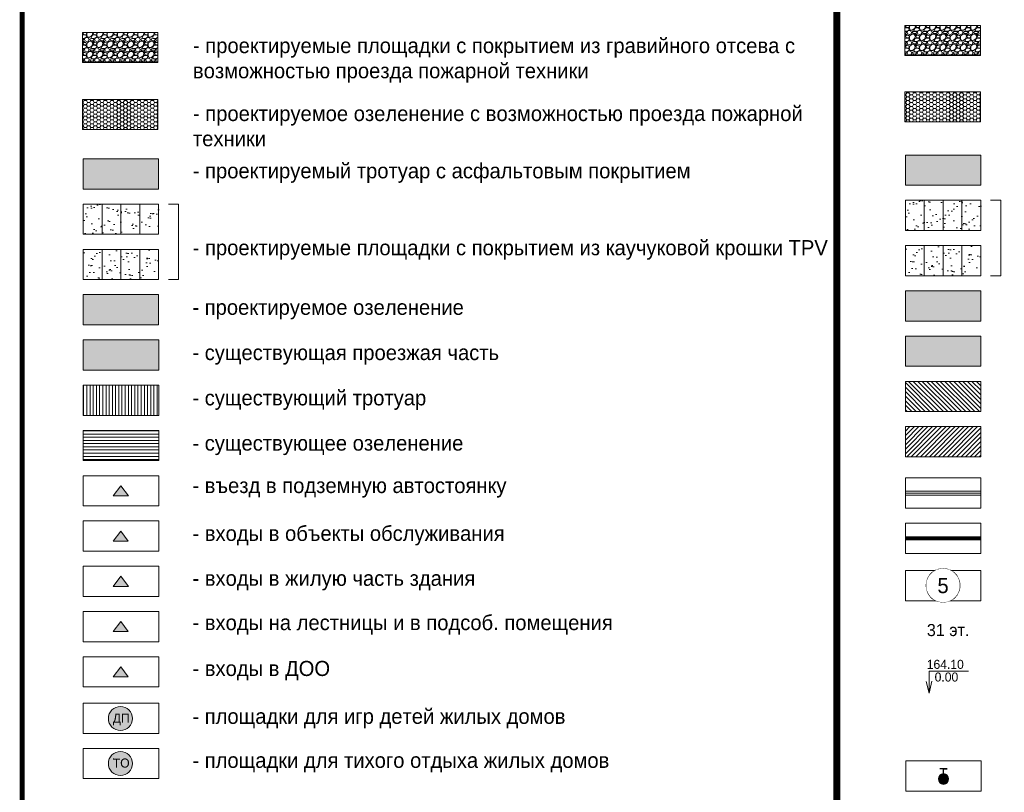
# Model space of a CAD drawing. Header units: millimetres. Extents: x 4385 to 11928, y 17253 to 36963.
# Tile 196 of 256: x 7435 to 7532, y 18679 to 18756. Entities that reach past the tile are written whole.
import ezdxf
from ezdxf.enums import TextEntityAlignment as Align

# ---------------------------------------------------------------- set-up
doc = ezdxf.new("R2010")
doc.units = ezdxf.units.MM
doc.linetypes.add('П(2018)-170801_Пятницкое_ГП(к)$0$откос3', pattern=[26.9, 6, -5, 0.3, -5, 0.3, -5, 0.3, -5])
for name, color, linetype, lineweight, true_color in [('Верт_лоток', 7, 'Continuous', 9, 0x00005c), ('Верт_подп_стены', 7, 'Continuous', 0, 0x000000), ('ГП_пож_гидр', 7, 'Continuous', 0, 0x0000e6), ('ГП_рамка', 7, 'Continuous', 15, 0x000000), ('ГП_стрелки_1 этаж', 7, 'Continuous', 9, 0x000000), ('ГП_текст_здан_номера_500', 7, 'Continuous', 5, 0x000000), ('ГП_текст_площадки_500', 7, 'Continuous', 13, 0x000000), ('Покр_георешетка_газон_8.2п', 7, 'Continuous', 0, 0x394c26), ('Покр_георешетка_гравий_8.1п', 7, 'Continuous', 0, 0x989898), ('Покр_площадки_дет_5(п)', 7, 'Continuous', 0, 0x000000), ('Покр_площадки_спорт_6(п)', 7, 'Continuous', 0, 0x000000)]:
    doc.layers.add(name, color=color, linetype=linetype, lineweight=lineweight, true_color=true_color)
for name, color, linetype, lineweight, true_color, transparency in [('ГП_дороги_штриховка_сущ', 7, 'Continuous', 0, 0xc8d0d0, 0.6), ('ГП_озел_проект', 7, 'Continuous', 0, 0xc4cfab, 0.7), ('ГП_озел_штриховка_сущ', 7, 'Continuous', 0, 0x829556, 0.6), ('ГП_покр_площадки_штриховка', 7, 'Continuous', 0, 0xeba17f, 0.6), ('ГП_тротуары_штриховка_сущ', 7, 'Continuous', 0, 0xba8573, 0.6)]:
    doc.layers.add(name, color=color, linetype=linetype, lineweight=lineweight, true_color=true_color, transparency=transparency)
doc.styles.add('GENERATED_STYLE_1', font='GOTHIC.TTF')
doc.linetypes.add('П(2018)-170801_Пятницкое_ВП (171214)$0$05-16(НИ) Вх.гр._ГП$0$2012-05-01__П_К2_2015.01.28$0$лоток3', pattern='A,7,-0.01,[130,ltypeshp.shx,S=1,R=0,X=0,Y=0],-0.01,[130,ltypeshp.shx,S=1.2,R=75,X=-1.3,Y=0.312],-0.005,[130,ltypeshp.shx,S=1.2,R=285,X=-1.3,Y=-0.312],-0.005', length=7.03)
pattern_1 = [(66.5, (-168.2431, 861.0938), (-0.753799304, 1.26088007), [0, -1.15824, 0, -1.2954, 0, -1.23825]), (36.5, (-168.2431, 861.0938), (0.13691465, 2.53464772), [0, -0.62484, 0, -1.04394, 0, -0.40005]), (356.5, (-169.0629, 860.6394), (2.07336226, 1.1542131), [0, -0.381, 0, -1.3716, 0, -1.7907]), (346.5, (-169.0629, 860.6394), (1.67922972, 1.69547368), [0, -0.1905, 0, -0.89916, 0, -1.0287])]
pattern_2 = [(66.5, (-86.5339, 861.471), (-0.753799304, 1.26088007), [0, -1.15824, 0, -1.2954, 0, -1.23825]), (36.5, (-86.5339, 861.471), (0.13691465, 2.53464772), [0, -0.62484, 0, -1.04394, 0, -0.40005]), (356.5, (-87.3536, 861.0166), (2.07336226, 1.1542131), [0, -0.381, 0, -1.3716, 0, -1.7907]), (346.5, (-87.3536, 861.0166), (1.67922972, 1.69547368), [0, -0.1905, 0, -0.89916, 0, -1.0287])]

# ---------------------------------------------------------------- blocks, each defined once
blk = doc.blocks.new('ст5')
at = {"layer": 'ГП_стрелки_1 этаж', "lineweight": 30, "true_color": 0xfefefe, "transparency": 33554687}
h = blk.add_hatch(color=7, dxfattribs=at)
h.dxf.hatch_style = 1
h.paths.add_polyline_path([(0.001, -0.93), (0.507, 0.214), (-0.733, 0.378)])
at = {"layer": 'ГП_стрелки_1 этаж'}
blk.add_lwpolyline([(0.001, -0.93), (0.507, 0.214), (-0.733, 0.378)], close=True, dxfattribs=at)
blk = doc.blocks.new('ст1')
at = {"layer": 'ГП_стрелки_1 этаж', "lineweight": 30, "transparency": 33554687}
h = blk.add_hatch(color=256, dxfattribs=at)
h.dxf.hatch_style = 1
h.paths.add_polyline_path([(-0.749, -0.296), (0.001, 0.704), (0.751, -0.296)])
at = {"layer": 'ГП_стрелки_1 этаж'}
blk.add_lwpolyline([(-0.749, -0.296), (0.001, 0.704), (0.751, -0.296)], close=True, dxfattribs=at)
blk = doc.blocks.new('Площадки')
at = {"layer": 'ГП_текст_площадки_500', "linetype": 'Continuous', "true_color": 0xf5f5f5, "transparency": 33554534}
h = blk.add_hatch(color=7, dxfattribs=at)
h.dxf.hatch_style = 1
edge = h.paths.add_edge_path()
edge.add_arc((0, 0), 0.8, 0, 360)
at = {"layer": 'ГП_текст_площадки_500', "linetype": 'Continuous'}
blk.add_circle((0, 0), 0.8, dxfattribs=at)
at = {"layer": 'ГП_текст_площадки_500', "linetype": 'Continuous', "style": 'GENERATED_STYLE_1'}
blk.add_attdef('ДП', text='', height=0.5, dxfattribs=at).set_placement((0.051, 0.031), align=Align.MIDDLE_CENTER)
blk = doc.blocks.new('ст2')
at = {"layer": 'ГП_стрелки_1 этаж', "lineweight": 30, "true_color": 0xffff0a, "transparency": 33554687}
h = blk.add_hatch(color=2, dxfattribs=at)
h.dxf.hatch_style = 1
h.paths.add_polyline_path([(-0.745, -0.313), (0.005, 0.687), (0.755, -0.313)])
at = {"layer": 'ГП_стрелки_1 этаж'}
blk.add_lwpolyline([(-0.745, -0.313), (0.005, 0.687), (0.755, -0.313)], close=True, dxfattribs=at)
blk = doc.blocks.new('ст4')
at = {"layer": 'ГП_стрелки_1 этаж', "lineweight": 30, "true_color": 0xb800f5, "transparency": 33554687}
h = blk.add_hatch(color=200, dxfattribs=at)
h.dxf.hatch_style = 1
h.paths.add_polyline_path([(-0.728, -0.321), (0.022, 0.679), (0.772, -0.321)])
at = {"layer": 'ГП_стрелки_1 этаж'}
blk.add_lwpolyline([(-0.728, -0.321), (0.022, 0.679), (0.772, -0.321)], close=True, dxfattribs=at)
blk = doc.blocks.new('стрелка_офис')
at = {"layer": 'ГП_стрелки_1 этаж', "lineweight": 30, "true_color": 0xe8ac45, "transparency": 33554687}
h = blk.add_hatch(color=43, dxfattribs=at)
h.dxf.hatch_style = 1
h.paths.add_polyline_path([(0.075, -1.198), (-0.761, -0.649), (0, 0)])
at = {"layer": 'ГП_стрелки_1 этаж'}
blk.add_lwpolyline([(0.075, -1.198), (-0.761, -0.649), (0, 0)], close=True, dxfattribs=at)
blk = doc.blocks.new('П(2018)-170801_Пятницкое_ГП(к)$0$Индекс_номер дома')
at = {"layer": 'ГП_текст_здан_номера_500'}
blk.add_lwpolyline([(2.15, -4.46), (2.55, -4.25), (2.92, -4), (3.27, -3.72), (3.6, -3.41), (3.89, -3.07), (4.16, -2.71), (4.39, -2.32), (4.58, -1.92), (4.74, -1.5), (4.86, -1.06), (4.94, -0.62), (4.98, -0.17), (4.98, 0.28), (4.94, 0.72), (4.86, 1.16), (4.74, 1.6), (4.58, 2.02), (4.39, 2.42), (4.16, 2.81), (3.89, 3.17), (3.6, 3.51), (3.27, 3.82), (2.92, 4.1), (2.55, 4.35), (2.15, 4.56), (1.74, 4.74), (1.31, 4.88), (0.87, 4.98), (0.43, 5.04), (-0.02, 5.06), (-0.47, 5.04), (-0.92, 4.98), (-1.35, 4.88), (-1.78, 4.74), (-2.19, 4.56), (-2.59, 4.35), (-2.96, 4.1), (-3.32, 3.82), (-3.64, 3.51), (-3.94, 3.17), (-4.2, 2.81), (-4.43, 2.42), (-4.63, 2.02), (-4.78, 1.6), (-4.9, 1.16), (-4.98, 0.72), (-5.02, 0.28), (-5.02, -0.17), (-4.98, -0.62), (-4.9, -1.06), (-4.78, -1.5), (-4.63, -1.92), (-4.43, -2.32), (-4.2, -2.71), (-3.94, -3.07), (-3.64, -3.41), (-3.32, -3.72), (-2.96, -4), (-2.59, -4.25), (-2.19, -4.46), (-1.78, -4.64), (-1.35, -4.78), (-0.92, -4.88), (-0.47, -4.94), (-0.02, -4.96), (-0.02, -4.96), (0.43, -4.94), (0.87, -4.88), (1.31, -4.78), (1.74, -4.64)], close=True, dxfattribs=at)
at = {"layer": 'ГП_текст_здан_номера_500', "style": 'GENERATED_STYLE_1'}
blk.add_attdef('№ДОМА', text='', height=4, dxfattribs=at).set_placement((-0.02, -0.01), align=Align.MIDDLE_CENTER)
blk.add_wipeout([(2.15, -4.46), (2.55, -4.25), (2.92, -4), (3.27, -3.72), (3.6, -3.41), (3.89, -3.07), (4.16, -2.71), (4.39, -2.32), (4.58, -1.92), (4.74, -1.5), (4.86, -1.06), (4.94, -0.62), (4.98, -0.17), (4.98, 0.28), (4.94, 0.72), (4.86, 1.16), (4.74, 1.6), (4.58, 2.02), (4.39, 2.42), (4.16, 2.81), (3.89, 3.17), (3.6, 3.51), (3.27, 3.82), (2.92, 4.1), (2.55, 4.35), (2.15, 4.56), (1.74, 4.74), (1.31, 4.88), (0.87, 4.98), (0.43, 5.04), (-0.02, 5.06), (-0.47, 5.04), (-0.92, 4.98), (-1.35, 4.88), (-1.78, 4.74), (-2.19, 4.56), (-2.59, 4.35), (-2.96, 4.1), (-3.32, 3.82), (-3.64, 3.51), (-3.94, 3.17), (-4.2, 2.81), (-4.43, 2.42), (-4.63, 2.02), (-4.78, 1.6), (-4.9, 1.16), (-4.98, 0.72), (-5.02, 0.28), (-5.02, -0.17), (-4.98, -0.62), (-4.9, -1.06), (-4.78, -1.5), (-4.63, -1.92), (-4.43, -2.32), (-4.2, -2.71), (-3.94, -3.07), (-3.64, -3.41), (-3.32, -3.72), (-2.96, -4), (-2.59, -4.25), (-2.19, -4.46), (-1.78, -4.64), (-1.35, -4.78), (-0.92, -4.88), (-0.47, -4.94), (-0.02, -4.96), (-0.02, -4.96), (0.43, -4.94), (0.87, -4.88), (1.31, -4.78), (1.74, -4.64)]).dxf.layer = 'ГП_текст_здан_номера_500'
blk = doc.blocks.new('П(2018)-171001_Грай (Р)_ГП$0$A$C5DAB3579')
at = {"layer": 'ГП_пож_гидр', "linetype": 'Continuous', "true_color": 0xffffff}
h = blk.add_hatch(color=7, dxfattribs=at)
h.dxf.hatch_style = 1
edge = h.paths.add_edge_path()
edge.add_arc((0, 0), 0.5, 0, 360)
at = {"layer": 'ГП_пож_гидр', "lineweight": -2, "extrusion": (1.22461e-16, -2.71917e-32, -1)}
blk.add_lwpolyline([(0, 0.5), (0, 1), (-0.375, 1), (0.375, 1)], dxfattribs=at)
blk.add_circle((0, 0), 0.5, dxfattribs=at)
at = {"layer": 'ГП_пож_гидр', "lineweight": -2}
blk.add_circle((0, 0), 0.0562, dxfattribs=at)

msp = doc.modelspace()

# ---------------------------------------------------------------- hatches: boundary and pattern name
at = {"layer": 'ГП_дороги_штриховка_сущ'}
h = msp.add_hatch(color=256, dxfattribs=at)
h.dxf.hatch_style = 1
h.paths.add_polyline_path([(7440.885, 18723.757), (7448.385, 18723.757), (7448.385, 18720.757), (7440.885, 18720.757)])
h = msp.add_hatch(color=256, dxfattribs=at)
h.dxf.hatch_style = 1
h.paths.add_polyline_path([(7522.594, 18724.134), (7530.094, 18724.134), (7530.094, 18721.134), (7522.594, 18721.134)])
at = {"layer": 'ГП_озел_проект', "lineweight": 0, "transparency": 33554687}
h = msp.add_hatch(color=256, dxfattribs=at)
h.dxf.hatch_style = 1
h.paths.add_polyline_path([(7440.884, 18728.257), (7448.384, 18728.257), (7448.384, 18725.257), (7440.884, 18725.257)])
h = msp.add_hatch(color=256, dxfattribs=at)
h.dxf.hatch_style = 1
h.paths.add_polyline_path([(7522.594, 18728.634), (7530.094, 18728.634), (7530.094, 18725.634), (7522.594, 18725.634)])
at = {"layer": 'ГП_озел_штриховка_сущ'}
h = msp.add_hatch(dxfattribs=at)
h.set_pattern_fill('ANSI31', color=256, scale=0.1, angle=135)
h.paths.add_polyline_path([(7440.885, 18714.757), (7448.385, 18714.757), (7448.385, 18711.757), (7440.885, 18711.757)])
h = msp.add_hatch(dxfattribs=at)
h.set_pattern_fill('ANSI31', color=256, scale=0.1)
h.paths.add_polyline_path([(7522.595, 18715.134), (7530.095, 18715.134), (7530.095, 18712.134), (7522.595, 18712.134)])
at = {"layer": 'ГП_покр_площадки_штриховка', "true_color": 0xa52900}
h = msp.add_hatch(color=24, dxfattribs=at)
h.dxf.hatch_style = 1
h.paths.add_polyline_path([(7530.093, 18742.134), (7522.593, 18742.134), (7522.593, 18739.134), (7530.093, 18739.134)])
at = {"layer": 'ГП_покр_площадки_штриховка', "true_color": 0xa46454}
h = msp.add_hatch(color=25, dxfattribs=at)
h.dxf.hatch_style = 1
h.paths.add_polyline_path([(7448.384, 18741.757), (7440.884, 18741.757), (7440.884, 18738.757), (7448.384, 18738.757)])
at = {"layer": 'ГП_тротуары_штриховка_сущ'}
h = msp.add_hatch(dxfattribs=at)
h.set_pattern_fill('ANSI31', color=256, scale=0.1, angle=90)
h.paths.add_polyline_path([(7522.594, 18719.634), (7530.094, 18719.634), (7530.094, 18716.634), (7522.594, 18716.634)])
h = msp.add_hatch(dxfattribs=at)
h.set_pattern_fill('ANSI31', color=256, scale=0.1, angle=45)
h.paths.add_polyline_path([(7440.885, 18719.257), (7448.385, 18719.257), (7448.385, 18716.257), (7440.885, 18716.257)])
at = {"layer": 'Покр_георешетка_газон_8.2п', "transparency": 33554559}
h = msp.add_hatch(dxfattribs=at)
h.set_pattern_fill('HONEY', color=256, scale=0.07)
h.set_pattern_definition([(0, (81.79957, 25.58669), (0.333375, 0.1924741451), [0.22225, -0.4445]), (120, (81.79957, 25.58669), (-0.3333749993, 0.1924741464), [0.22225, -0.4445]), (60, (81.79957, 25.58669), (7e-10, 0.3849482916), [-0.4445, 0.22225])])
h.paths.add_polyline_path([(7522.551, 18748.426), (7530.051, 18748.426), (7530.051, 18745.426), (7522.551, 18745.426)])
at = {"layer": 'Покр_георешетка_газон_8.2п', "transparency": 33554636}
h = msp.add_hatch(dxfattribs=at)
h.set_pattern_fill('HONEY', color=256, scale=0.07)
h.set_pattern_definition([(0, (0.0472, 24.82516), (0.333375, 0.1924741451), [0.22225, -0.4445]), (120, (0.0472, 24.82516), (-0.3333749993, 0.1924741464), [0.22225, -0.4445]), (60, (0.0472, 24.82516), (7e-10, 0.3849482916), [-0.4445, 0.22225])])
h.paths.add_polyline_path([(7440.799, 18747.665), (7448.299, 18747.665), (7448.299, 18744.665), (7440.799, 18744.665)])
at = {"layer": 'Покр_георешетка_гравий_8.1п', "true_color": 0x828282, "transparency": 33554559}
h = msp.add_hatch(dxfattribs=at)
h.set_pattern_fill('GRAVEL', color=8, scale=0.04)
h.set_pattern_definition([(228.0127875, (82.531086, 25.37499), (-8.12800000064, -9.14399999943), [0.136688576, -13.532193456]), (184.969741, (82.439646, 25.27339), (12.19199999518, 1.01600005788), [0.23456189, -23.221619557]), (132.5104471, (82.205966, 25.25307), (10.1600000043, -11.1759999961), [0.16539261, -16.37388912]), (267.273689, (81.809726, 24.99907), (1.01600000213, 20.31999999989), [0.21360181, -21.14657497]), (292.83365418, (81.799566, 24.78571), (-5.08000000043, 12.19199999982), [0.20945348, -20.7359231]), (357.273689, (81.880846, 24.59267), (-20.31999999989, 1.01600000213), [0.21360181, -21.14657497]), (37.69424047, (82.094206, 24.58251), (-13.207999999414, -10.16000000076), [0.282477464, -27.965246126]), (72.25532837, (82.317726, 24.75523), (7.11200000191, 22.35199999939), [0.26668781, -26.40210264]), (121.42956562, (82.399006, 25.00923), (-8.12800000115, 13.20799999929), [0.2143252, -21.21821828]), (175.2363583, (82.28725, 25.19211), (11.17599999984, -1.01600000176), [0.24468531, -11.98957478]), (222.3974378, (82.043406, 25.21243), (-12.19199999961, -11.176000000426), [0.31643117, -31.326709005]), (138.81407483, (82.81557, 24.98891), (-7.11199999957, 6.0960000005), [0.108001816, -10.69222633]), (171.4692344, (82.734286, 25.06003), (13.20800000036, -2.0319999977), [0.20547279, -20.3418556]), (225, (82.5311, 25.0905), (-1e-16, -1.016), [0.143683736, -1.293157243]), (203.1985905, (82.45997, 25.21243), (5.0800000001, 2.0319999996), [0.07737653, -7.66024895]), (291.8014095, (82.38885, 25.18195), (-1.0160000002, 3.048), [0.10942625, -5.361901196]), (30.9637565, (82.42949, 25.08035), (3.048, 2.0319999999), [0.177727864, -5.74651926]), (161.5650512, (82.5819, 25.1718), (2.032, -1.016), [0.128514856, -3.084359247]), (16.38954033, (81.799566, 25.18195), (10.16, 3.048), [0.1800352, -17.82353067]), (70.34617594, (81.972286, 25.23275), (-4.06400000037, -11.17599999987), [0.151039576, -14.95288627]), (293.1985905, (82.58189, 25.37499), (-2.03199999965, 5.0800000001), [0.15475204, -7.582873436]), (343.61045967, (82.642846, 25.23275), (-10.16000000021, 3.04799999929), [0.1800352, -17.82353067]), (339.4439548, (81.79957, 24.55203), (-5.08, 2.032), [0.17361408, -8.507093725]), (294.7751406, (81.962126, 24.49107), (-5.08000000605, 11.17599999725), [0.14546885, -14.40143735]), (66.8014095, (82.59205, 24.35899), (2.0319999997, 5.0800000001), [0.15475204, -7.582873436]), (17.35402464, (82.653006, 24.50123), (-13.20799999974, -4.06400000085), [0.170313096, -16.86095039]), (69.4439548, (82.09421, 24.35899), (-2.03200000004, -5.08), [0.08680704, -8.593900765]), (101.3099325, (82.53109, 24.35899), (-1.016, 4.064), [0.05180584, -5.128797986]), (165.9637565, (82.52093, 24.4098), (3.048, -1.016), [0.20945348, -3.979621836]), (186.00900596, (82.317726, 24.46059), (10.15999999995, 1.01600000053), [0.1941068, -19.216545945]), (303.6900675, (82.4295, 24.9889), (-1.016, 2.032), [0.14652955, -3.516710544]), (353.1572266, (82.510766, 24.86699), (17.27200000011, -2.031999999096), [0.255822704, -25.326403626]), (60.9453959, (82.76477, 24.83651), (-4.0640000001, -7.11199999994), [0.104603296, -10.355756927]), (90, (82.8156, 24.9279), (-1.016, 1.016), [0.06096, -0.95504]), (120.25643716, (82.297406, 24.49107), (4.0639999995, -7.11200000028), [0.141146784, -13.97357631]), (48.0127875, (82.226286, 24.61299), (8.12800000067, 9.1439999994), [0.27337715, -13.39550488]), (0, (82.4092, 24.8162), (1.016, 1.016), [0.26416, -0.75184]), (325.3048465, (82.673326, 24.81619), (10.16000000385, -7.1119999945), [0.160643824, -15.90372669]), (254.0546041, (82.8054, 24.72475), (-1.0159999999, -4.064), [0.14793163, -7.248660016]), (207.64597536, (82.764766, 24.58251), (-19.30400000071, -10.15999999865), [0.24085804, -23.84498577]), (175.42607874, (82.551406, 24.47075), (-13.208, 1.016), [0.254811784, -25.22633858])])
h.paths.add_polyline_path([(7522.551, 18755.029), (7530.051, 18755.029), (7530.051, 18752.029), (7522.551, 18752.029)])
at = {"layer": 'Покр_георешетка_гравий_8.1п', "true_color": 0x828282}
h = msp.add_hatch(dxfattribs=at)
h.set_pattern_fill('GRAVEL', color=8, scale=0.04)
h.set_pattern_definition([(228.0127875, (0.77872, 24.66999), (-8.12800000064, -9.14399999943), [0.136688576, -13.532193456]), (184.969741, (0.68728, 24.56839), (12.19199999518, 1.01600005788), [0.23456189, -23.221619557]), (132.5104471, (0.4536, 24.54807), (10.1600000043, -11.1759999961), [0.16539261, -16.37388912]), (267.273689, (0.05736, 24.29407), (1.01600000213, 20.31999999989), [0.21360181, -21.14657497]), (292.83365418, (0.0472, 24.08071), (-5.08000000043, 12.19199999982), [0.20945348, -20.7359231]), (357.273689, (0.12848, 23.88767), (-20.31999999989, 1.01600000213), [0.21360181, -21.14657497]), (37.69424047, (0.34184, 23.87751), (-13.207999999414, -10.16000000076), [0.282477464, -27.965246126]), (72.25532837, (0.56536, 24.05023), (7.11200000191, 22.35199999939), [0.26668781, -26.40210264]), (121.42956562, (0.64664, 24.30423), (-8.12800000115, 13.20799999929), [0.2143252, -21.21821828]), (175.2363583, (0.53488, 24.48711), (11.17599999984, -1.01600000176), [0.24468531, -11.98957478]), (222.3974378, (0.291038, 24.50743), (-12.19199999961, -11.176000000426), [0.31643117, -31.326709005]), (138.81407483, (1.0632, 24.28391), (-7.11199999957, 6.0960000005), [0.108001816, -10.69222633]), (171.4692344, (0.98192, 24.35503), (13.20800000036, -2.0319999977), [0.20547279, -20.3418556]), (225, (0.7787, 24.3855), (-1e-16, -1.016), [0.143683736, -1.293157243]), (203.1985905, (0.7076, 24.50743), (5.0800000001, 2.0319999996), [0.07737653, -7.66024895]), (291.8014095, (0.63648, 24.47695), (-1.0160000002, 3.048), [0.10942625, -5.361901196]), (30.9637565, (0.67712, 24.37535), (3.048, 2.0319999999), [0.177727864, -5.74651926]), (161.5650512, (0.82952, 24.4668), (2.032, -1.016), [0.128514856, -3.084359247]), (16.38954033, (0.0472, 24.47695), (10.16, 3.048), [0.1800352, -17.82353067]), (70.34617594, (0.21992, 24.52775), (-4.06400000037, -11.17599999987), [0.151039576, -14.95288627]), (293.1985905, (0.82952, 24.66999), (-2.03199999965, 5.0800000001), [0.15475204, -7.582873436]), (343.61045967, (0.89048, 24.52775), (-10.16000000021, 3.04799999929), [0.1800352, -17.82353067]), (339.4439548, (0.0472, 23.84703), (-5.08, 2.032), [0.17361408, -8.507093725]), (294.7751406, (0.20976, 23.78607), (-5.08000000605, 11.17599999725), [0.14546885, -14.40143735]), (66.8014095, (0.83968, 23.65399), (2.0319999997, 5.0800000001), [0.15475204, -7.582873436]), (17.35402464, (0.90064, 23.79623), (-13.20799999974, -4.06400000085), [0.170313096, -16.86095039]), (69.4439548, (0.34184, 23.65399), (-2.03200000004, -5.08), [0.08680704, -8.593900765]), (101.3099325, (0.77872, 23.654), (-1.016, 4.064), [0.05180584, -5.128797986]), (165.9637565, (0.76856, 23.7048), (3.048, -1.016), [0.20945348, -3.979621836]), (186.00900596, (0.56536, 23.75559), (10.15999999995, 1.01600000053), [0.1941068, -19.216545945]), (303.6900675, (0.67712, 24.2839), (-1.016, 2.032), [0.14652955, -3.516710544]), (353.1572266, (0.7584, 24.16199), (17.27200000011, -2.031999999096), [0.255822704, -25.326403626]), (60.9453959, (1.0124, 24.13151), (-4.0640000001, -7.11199999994), [0.104603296, -10.355756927]), (90, (1.0632, 24.223), (-1.016, 1.016), [0.06096, -0.95504]), (120.25643716, (0.54504, 23.78607), (4.0639999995, -7.11200000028), [0.141146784, -13.97357631]), (48.0127875, (0.47392, 23.90799), (8.12800000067, 9.1439999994), [0.27337715, -13.39550488]), (0, (0.6568, 24.1112), (1.016, 1.016), [0.26416, -0.75184]), (325.3048465, (0.92096, 24.11119), (10.16000000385, -7.1119999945), [0.160643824, -15.90372669]), (254.0546041, (1.05304, 24.01975), (-1.0159999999, -4.064), [0.14793163, -7.248660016]), (207.64597536, (1.0124, 23.87751), (-19.30400000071, -10.15999999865), [0.24085804, -23.84498577]), (175.42607874, (0.79904, 23.76575), (-13.208, 1.016), [0.254811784, -25.22633858])])
h.paths.add_polyline_path([(7440.799, 18754.324), (7448.299, 18754.324), (7448.299, 18751.324), (7440.799, 18751.324)])
at = {"layer": 'Покр_площадки_дет_5(п)'}
h = msp.add_hatch(dxfattribs=at)
h.set_pattern_fill('AR-SAND', color=256, scale=0.03, angle=29)
h.set_pattern_definition(pattern_1)
h.paths.add_polyline_path([(7442.759, 18737.257), (7440.884, 18737.257), (7440.884, 18734.257), (7442.759, 18734.257)])
h = msp.add_hatch(dxfattribs=at)
h.set_pattern_fill('AR-SAND', color=256, scale=0.03, angle=29)
h.paths.add_polyline_path([(7444.634, 18737.257), (7442.759, 18737.257), (7442.759, 18734.257), (7444.634, 18734.257)])
h = msp.add_hatch(dxfattribs=at)
h.set_pattern_fill('AR-SAND', color=256, scale=0.03, angle=29)
h.paths.add_polyline_path([(7446.509, 18737.257), (7444.634, 18737.257), (7444.634, 18734.257), (7446.509, 18734.257)])
h = msp.add_hatch(dxfattribs=at)
h.set_pattern_fill('AR-SAND', color=256, scale=0.03, angle=29)
h.paths.add_polyline_path([(7448.384, 18737.257), (7446.509, 18737.257), (7446.509, 18734.257), (7448.384, 18734.257)])
at = {"layer": 'Покр_площадки_дет_5(п)', "transparency": 33554559}
h = msp.add_hatch(dxfattribs=at)
h.set_pattern_fill('AR-SAND', color=256, scale=0.03, angle=29)
h.set_pattern_definition(pattern_2)
h.paths.add_polyline_path([(7524.468, 18737.634), (7522.593, 18737.634), (7522.593, 18734.634), (7524.468, 18734.634)])
h = msp.add_hatch(dxfattribs=at)
h.set_pattern_fill('AR-SAND', color=256, scale=0.03, angle=29)
h.paths.add_polyline_path([(7526.343, 18737.634), (7524.468, 18737.634), (7524.468, 18734.634), (7526.343, 18734.634)])
h = msp.add_hatch(dxfattribs=at)
h.set_pattern_fill('AR-SAND', color=256, scale=0.03, angle=29)
h.paths.add_polyline_path([(7528.218, 18737.634), (7526.343, 18737.634), (7526.343, 18734.634), (7528.218, 18734.634)])
h = msp.add_hatch(dxfattribs=at)
h.set_pattern_fill('AR-SAND', color=256, scale=0.03, angle=29)
h.paths.add_polyline_path([(7530.093, 18737.634), (7528.218, 18737.634), (7528.218, 18734.634), (7530.093, 18734.634)])
at = {"layer": 'Покр_площадки_спорт_6(п)', "transparency": 33554559}
h = msp.add_hatch(dxfattribs=at)
h.set_pattern_fill('AR-SAND', color=256, scale=0.03, angle=29)
h.set_pattern_definition(pattern_2)
h.paths.add_polyline_path([(7524.468, 18733.134), (7522.593, 18733.134), (7522.593, 18730.134), (7524.468, 18730.134)])
h = msp.add_hatch(dxfattribs=at)
h.set_pattern_fill('AR-SAND', color=256, scale=0.03, angle=29)
h.set_pattern_definition(pattern_2)
h.paths.add_polyline_path([(7526.343, 18733.134), (7524.468, 18733.134), (7524.468, 18730.134), (7526.343, 18730.134)])
h = msp.add_hatch(dxfattribs=at)
h.set_pattern_fill('AR-SAND', color=256, scale=0.03, angle=29)
h.set_pattern_definition(pattern_2)
h.paths.add_polyline_path([(7528.218, 18733.134), (7526.343, 18733.134), (7526.343, 18730.134), (7528.218, 18730.134)])
h = msp.add_hatch(dxfattribs=at)
h.set_pattern_fill('AR-SAND', color=256, scale=0.03, angle=29)
h.set_pattern_definition(pattern_2)
h.paths.add_polyline_path([(7530.093, 18733.134), (7528.218, 18733.134), (7528.218, 18730.134), (7530.093, 18730.134)])
at = {"layer": 'Покр_площадки_спорт_6(п)'}
h = msp.add_hatch(dxfattribs=at)
h.set_pattern_fill('AR-SAND', color=256, scale=0.03, angle=29)
h.set_pattern_definition(pattern_1)
h.paths.add_polyline_path([(7442.759, 18732.757), (7440.884, 18732.757), (7440.884, 18729.757), (7442.759, 18729.757)])
h = msp.add_hatch(dxfattribs=at)
h.set_pattern_fill('AR-SAND', color=256, scale=0.03, angle=29)
h.set_pattern_definition(pattern_1)
h.paths.add_polyline_path([(7444.634, 18732.757), (7442.759, 18732.757), (7442.759, 18729.757), (7444.634, 18729.757)])
h = msp.add_hatch(dxfattribs=at)
h.set_pattern_fill('AR-SAND', color=256, scale=0.03, angle=29)
h.set_pattern_definition(pattern_1)
h.paths.add_polyline_path([(7446.509, 18732.757), (7444.634, 18732.757), (7444.634, 18729.757), (7446.509, 18729.757)])
h = msp.add_hatch(dxfattribs=at)
h.set_pattern_fill('AR-SAND', color=256, scale=0.03, angle=29)
h.set_pattern_definition(pattern_1)
h.paths.add_polyline_path([(7448.384, 18732.757), (7446.509, 18732.757), (7446.509, 18729.757), (7448.384, 18729.757)])

# ---------------------------------------------------------------- linework, layer by layer
at = {"layer": 'Верт_лоток'}
for p, q in [((7522.594, 18708.734), (7530.094, 18708.734)), ((7522.594, 18708.334), (7530.094, 18708.334))]:
    msp.add_line(p, q, dxfattribs=at)
at = {"layer": 'Верт_лоток', "linetype": 'П(2018)-170801_Пятницкое_ВП (171214)$0$05-16(НИ) Вх.гр._ГП$0$2012-05-01__П_К2_2015.01.28$0$лоток3', "ltscale": 0.15}
msp.add_line((7522.594, 18708.534), (7530.094, 18708.534), dxfattribs=at)
at = {"layer": 'Верт_подп_стены', "linetype": 'П(2018)-170801_Пятницкое_ГП(к)$0$откос3', "ltscale": 0.13, "const_width": 0.28, "flags": 128}
msp.add_lwpolyline([(7522.594, 18704.034), (7530.094, 18704.034)], dxfattribs=at)
at = {"layer": 'Верт_подп_стены', "ltscale": 0.1, "flags": 128}
for points in [[(7522.594, 18704.184), (7530.094, 18704.184)], [(7522.594, 18703.884), (7530.094, 18703.884)]]:
    msp.add_lwpolyline(points, dxfattribs=at)
at = {"layer": 'ГП_рамка', "ltscale": 100}
for p, q in [((7524.944, 18690.836), (7528.851, 18690.836)), ((7524.944, 18690.836), (7524.944, 18688.647)), ((7524.944, 18688.647), (7524.661, 18689.794)), ((7524.944, 18688.647), (7525.232, 18689.829))]:
    msp.add_line(p, q, dxfattribs=at)
at = {"layer": 'ГП_рамка', "color": 5, "const_width": 0.5}
for points in [[(7434.823, 18832.995), (7515.683, 18832.995), (7515.683, 18507.275), (7434.823, 18507.275)], [(7515.882, 18832.995), (7601.614, 18832.995), (7601.614, 18595.338), (7515.882, 18595.338)]]:
    msp.add_lwpolyline(points, close=True, dxfattribs=at)
at = {"layer": 'ГП_рамка'}
for points in [[(7522.551, 18755.029), (7530.051, 18755.029), (7530.051, 18752.029), (7522.551, 18752.029)], [(7440.799, 18754.324), (7448.299, 18754.324), (7448.299, 18751.324), (7440.799, 18751.324)], [(7522.551, 18748.426), (7530.051, 18748.426), (7530.051, 18745.426), (7522.551, 18745.426)], [(7440.799, 18747.665), (7448.299, 18747.665), (7448.299, 18744.665), (7440.799, 18744.665)], [(7522.593, 18742.134), (7530.093, 18742.134), (7530.093, 18739.134), (7522.593, 18739.134)], [(7440.884, 18741.757), (7448.384, 18741.757), (7448.384, 18738.757), (7440.884, 18738.757)], [(7440.884, 18737.257), (7448.384, 18737.257), (7448.384, 18734.257), (7440.884, 18734.257)], [(7522.593, 18737.634), (7530.093, 18737.634), (7530.093, 18734.634), (7522.593, 18734.634)], [(7522.593, 18733.134), (7530.093, 18733.134), (7530.093, 18730.134), (7522.593, 18730.134)], [(7440.884, 18732.757), (7448.384, 18732.757), (7448.384, 18729.757), (7440.884, 18729.757)], [(7440.884, 18728.257), (7448.384, 18728.257), (7448.384, 18725.257), (7440.884, 18725.257)], [(7522.594, 18728.634), (7530.094, 18728.634), (7530.094, 18725.634), (7522.594, 18725.634)], [(7440.885, 18723.757), (7448.385, 18723.757), (7448.385, 18720.757), (7440.885, 18720.757)], [(7522.594, 18724.134), (7530.094, 18724.134), (7530.094, 18721.134), (7522.594, 18721.134)], [(7522.594, 18719.634), (7530.094, 18719.634), (7530.094, 18716.634), (7522.594, 18716.634)], [(7440.885, 18719.257), (7448.385, 18719.257), (7448.385, 18716.257), (7440.885, 18716.257)], [(7440.885, 18714.757), (7448.385, 18714.757), (7448.385, 18711.757), (7440.885, 18711.757)], [(7522.595, 18715.134), (7530.095, 18715.134), (7530.095, 18712.134), (7522.595, 18712.134)], [(7440.885, 18710.257), (7448.385, 18710.257), (7448.385, 18707.257), (7440.885, 18707.257)], [(7522.594, 18710.034), (7530.094, 18710.034), (7530.094, 18707.034), (7522.594, 18707.034)], [(7440.885, 18705.757), (7448.385, 18705.757), (7448.385, 18702.757), (7440.885, 18702.757)], [(7522.594, 18705.534), (7530.094, 18705.534), (7530.094, 18702.534), (7522.594, 18702.534)], [(7440.885, 18701.257), (7448.385, 18701.257), (7448.385, 18698.257), (7440.885, 18698.257)], [(7440.885, 18696.757), (7448.385, 18696.757), (7448.385, 18693.757), (7440.885, 18693.757)], [(7440.885, 18692.258), (7448.385, 18692.258), (7448.385, 18689.258), (7440.885, 18689.258)], [(7440.885, 18687.643), (7448.385, 18687.643), (7448.385, 18684.643), (7440.885, 18684.643)], [(7440.885, 18683.143), (7448.385, 18683.143), (7448.385, 18680.143), (7440.885, 18680.143)], [(7522.635, 18681.904), (7530.135, 18681.904), (7530.135, 18678.904), (7522.635, 18678.904)]]:
    msp.add_lwpolyline(points, close=True, dxfattribs=at)
for points in [[(7442.759, 18737.257), (7442.759, 18734.257)], [(7444.634, 18737.257), (7444.634, 18734.257)], [(7446.509, 18737.257), (7446.509, 18734.257)], [(7449.361, 18737.257), (7450.361, 18737.257), (7450.361, 18729.757), (7449.361, 18729.757)], [(7524.468, 18737.634), (7524.468, 18734.634)], [(7526.343, 18737.634), (7526.343, 18734.634)], [(7528.218, 18737.634), (7528.218, 18734.634)], [(7531.07, 18737.634), (7532.07, 18737.634), (7532.07, 18730.134), (7531.07, 18730.134)], [(7524.468, 18733.134), (7524.468, 18730.134)], [(7526.343, 18733.134), (7526.343, 18730.134)], [(7528.218, 18733.134), (7528.218, 18730.134)], [(7442.759, 18732.757), (7442.759, 18729.757)], [(7444.634, 18732.757), (7444.634, 18729.757)], [(7446.509, 18732.757), (7446.509, 18729.757)]]:
    msp.add_lwpolyline(points, dxfattribs=at)
at = {"layer": 'ГП_рамка', "color": 7, "true_color": 0xffffff}
msp.add_lwpolyline([(7522.594, 18700.834), (7530.094, 18700.834), (7530.094, 18697.834), (7522.594, 18697.834)], close=True, dxfattribs=at)

# ---------------------------------------------------------------- block references
at = {"color": 18, "true_color": 0x000000, "xscale": 1.24999999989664, "yscale": 1.24999999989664, "zscale": 1.24999999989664, "rotation": 266.3993743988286}
msp.add_blockref('стрелка_офис', (7445.369, 18690.258), dxfattribs=at)
at = {"layer": 'ГП_пож_гидр', "lineweight": -2}
msp.add_blockref('П(2018)-171001_Грай (Р)_ГП$0$A$C5DAB3579', (7526.385, 18680.108), dxfattribs=at)
at = {"layer": 'ГП_стрелки_1 этаж', "lineweight": 30}
for name, p in [('ст1', (7444.619, 18708.553)), ('ст2', (7444.614, 18704.07)), ('ст4', (7444.598, 18699.578))]:
    msp.add_blockref(name, p, dxfattribs=at)
at = {"layer": 'ГП_стрелки_1 этаж', "rotation": 60.70484126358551}
msp.add_blockref('ст5', (7444.558, 18695.211), dxfattribs=at)
at = {"layer": 'ГП_текст_площадки_500', "color": 1}
ref = msp.add_blockref('Площадки', (7444.586, 18686.121), dxfattribs=dict(at, xscale=1.5, yscale=1.5, zscale=1.5, rotation=359.9364666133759))
ref.add_attrib('№ДОМА', 'ДП', dxfattribs={"linetype": 'Continuous', "height": 0.9, "rotation": 359.93647, "style": 'GENERATED_STYLE_1'}).set_placement((7444.662, 18686.167), align=Align.MIDDLE_CENTER)
ref = msp.add_blockref('Площадки', (7444.586, 18681.648), dxfattribs=dict(at, xscale=1.5, yscale=1.5, zscale=1.5, rotation=359.9364666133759))
ref.add_attrib('№ДОМА', 'ТО', dxfattribs={"linetype": 'Continuous', "height": 0.9, "rotation": 359.93647, "style": 'GENERATED_STYLE_1'}).set_placement((7444.662, 18681.694), align=Align.MIDDLE_CENTER)

# ---------------------------------------------------------------- texts
at = {"layer": 'ГП_рамка', "color": 1, "char_height": 1.5, "attachment_point": 4, "style": 'GENERATED_STYLE_1'}
for s, insert, width in [('{\\C256;- проектируемые площадки с покрытием из гравийного отсева с возможностью проезда пожарной техники }', (7451.792, 18751.541), 61.26955), ('{\\C256;- проектируемое озеленение с возможностью проезда пожарной техники }', (7451.792, 18745.003), 61.53332)]:
    msp.add_mtext(s, dxfattribs=dict(at, insert=insert, width=width))
at = {"layer": 'ГП_рамка', "char_height": 1.5, "attachment_point": 4, "style": 'GENERATED_STYLE_1'}
for s, insert, width in [('- проектируемый тротуар с асфальтовым покрытием ', (7451.771, 18740.345), 60.68721), ('- проектируемые площадки с покрытием из каучуковой крошки TPV', (7451.764, 18732.699), 62.94002), ('- проектируемое озеленение', (7451.733, 18726.774), 53.9889), ('- существующая проезжая часть ', (7451.734, 18722.274), 53.9889), ('- существующий тротуар ', (7451.734, 18717.774), 53.9889), ('- существующее озеленение ', (7451.734, 18713.274), 53.9889), ('- въезд в подземную автостоянку', (7451.735, 18709.057), 53.9889), ('- входы в объекты обслуживания', (7451.742, 18704.298), 53.9889), ('- входы в жилую часть здания', (7451.742, 18699.834), 53.9889), ('- входы на лестницы и в подсоб. помещения', (7451.741, 18695.439), 53.9889), ('- входы в ДОО', (7451.741, 18690.88), 53.9889), ('- площадки для игр детей жилых домов', (7451.735, 18686.113), 63.07347), ('- площадки для тихого отдыха жилых домов', (7451.735, 18681.746), 63.08085)]:
    msp.add_mtext(s, dxfattribs=dict(at, insert=insert, width=width))
at = {"layer": 'ГП_текст_здан_номера_500', "linetype": 'Continuous', "style": 'GENERATED_STYLE_1'}
for s, p in [('164.10', (7524.718, 18691.055)), ('0.00', (7525.504, 18689.794))]:
    msp.add_text(s, height=0.9, dxfattribs=at).set_placement(p)
at = {"layer": 'ГП_текст_здан_номера_500', "color": 1, "linetype": 'Continuous', "insert": (7524.727, 18694.907), "char_height": 1.2, "width": 41.8824, "attachment_point": 4, "style": 'GENERATED_STYLE_1'}
msp.add_mtext('{\\C256;31 эт.}', dxfattribs=at)

# ---------------------------------------------------------------- next in the draw order: block references
at = {"layer": 'ГП_текст_здан_номера_500', "linetype": 'Continuous'}
ref = msp.add_blockref('П(2018)-170801_Пятницкое_ГП(к)$0$Индекс_номер дома', (7526.344, 18699.334), dxfattribs=dict(at, xscale=0.3333333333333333, yscale=0.3333333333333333, zscale=0.3333333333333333))
ref.add_attrib('№ДОМА', '5', dxfattribs={"height": 1.5, "rotation": 359.5, "style": 'GENERATED_STYLE_1'}).set_placement((7526.338, 18699.331), align=Align.MIDDLE_CENTER)

doc.saveas('drawing.dxf')
